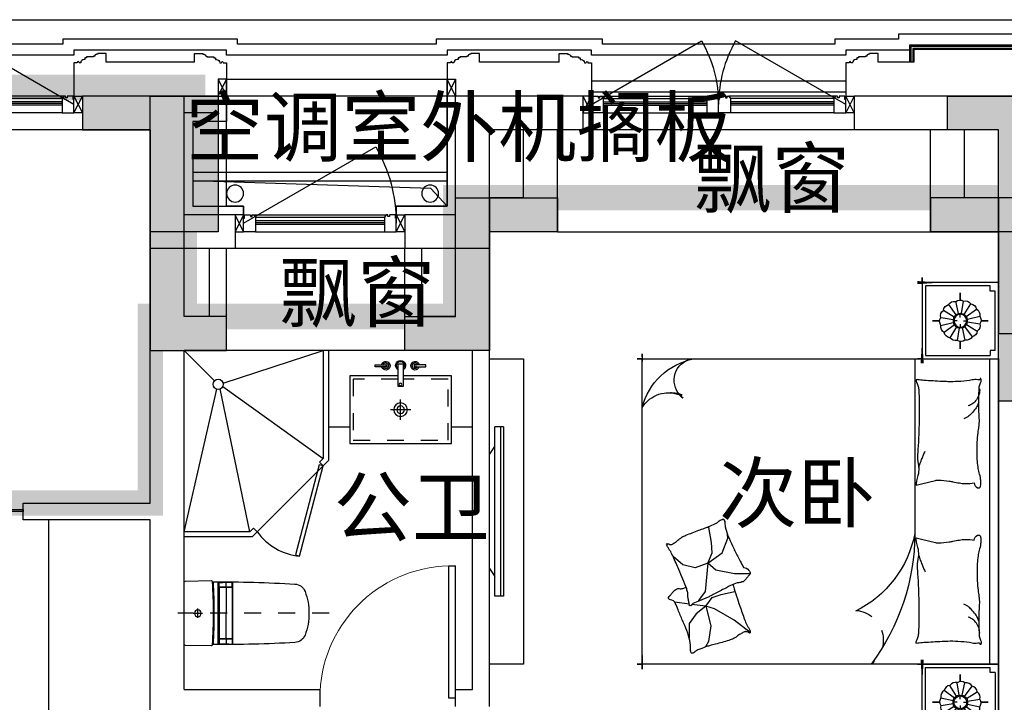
# Model space of a CAD drawing. Header units: millimetres. Extents: x 296296 to 297283, y 219875 to 220035.
# Tile 85 of 256: x 296712.11 to 296717.91, y 220019.74 to 220023.77. Entities that reach past the tile are written whole.
import ezdxf

# ---------------------------------------------------------------- set-up
doc = ezdxf.new("R2010")
doc.units = ezdxf.units.MM
for name, pattern in [('-DASH', [0.35, 0.25, -0.1]), ('185洋房-边套（报建版）-旧规$0$洋房户型$0$CONTINOUS', [0]), ('185洋房-边套（报建版）-旧规$0$洋房户型$0$DASH', [0.35, 0.25, -0.1]), ('185洋房-边套（报建版）-旧规$0$洋房户型$0$XU-140-SF-N1$0$DASH', [0.35, 0.25, -0.1])]:
    doc.linetypes.add(name, pattern=pattern)
doc.layers.add('面积-计容-住宅-0.5', color=1, linetype='Continuous', lineweight=0)
doc.layers.add('面积-计容-住宅-1', color=1, linetype='Continuous', lineweight=0)
doc.styles.get("Standard").update_dxf_attribs({"font": 'arial.ttf'})

# ---------------------------------------------------------------- blocks, each defined once
blk = doc.blocks.new('wy53eu64i765i57i78i')
for points in [[(1007174.9, 192758.4), (1007174.9, 191458.4), (1007624.9, 191458.4), (1007624.9, 191658.4), (1007374.9, 191658.4), (1007374.9, 192958.4), (1006774.9, 192958.4), (1006774.9, 192758.4)], [(1009174.9, 192158.4), (1009174.9, 191458.4), (1008674.9, 191458.4), (1008674.9, 191658.4), (1008974.9, 191658.4), (1008974.9, 192358.4), (1009574.9, 192358.4), (1009574.9, 192158.4)], [(1012174.9, 192158.4), (1012174.9, 191558.4), (1012574.9, 191558.4), (1012574.9, 191758.4), (1012374.9, 191758.4), (1012374.9, 192358.4), (1011774.9, 192358.4), (1011774.9, 192158.4)]]:
    blk.add_hatch(color=253).paths.add_polyline_path(points)
at = {"color": 253}
for points in [[(1007174.9, 192758.4), (1007174.9, 191458.4), (1007624.9, 191458.4), (1007624.9, 191658.4), (1007374.9, 191658.4), (1007374.9, 192958.4), (1006774.9, 192958.4), (1006774.9, 192758.4), (1007174.9, 192758.4)], [(1009174.9, 192158.4), (1009174.9, 191458.4), (1008674.9, 191458.4), (1008674.9, 191658.4), (1008974.9, 191658.4), (1008974.9, 192358.4), (1009574.9, 192358.4), (1009574.9, 192158.4), (1009174.9, 192158.4)], [(1012174.9, 192158.4), (1012174.9, 191558.4), (1012574.9, 191558.4), (1012574.9, 191758.4), (1012374.9, 191758.4), (1012374.9, 192358.4), (1011774.9, 192358.4), (1011774.9, 192158.4), (1012174.9, 192158.4)]]:
    blk.add_lwpolyline(points, close=True, dxfattribs=at)
blk = doc.blocks.new('sayea5yuteaytuytrauyt')
h = blk.add_hatch()
h.set_pattern_fill('钢筋混凝土', color=253, scale=100)
h.set_pattern_definition([(45, (0, 0), (-176.776695, 176.776695), []), (50, (0, 0), (717.26018, -62.75213), [75, -825]), (355, (0, 0), (-138.75133, 752.19213), [60, -660]), (100.4514, (59.8, -5.2), (578.5094, 689.43954), [63.7402, -701.1421]), (46.1842, (0, 200), (1067.24105, -165.519), [112.5, -1237.5]), (96.6356, (88.9, 186.2), (934.6627, 974.1179), [95.6103, -1051.713]), (351.1842, (0, 200), (934.662, 974.1186), [90, -990]), (21, (100, 150), (596.90705, -402.6189), [75, -825]), (326, (100, 150), (243.31533, 725.15005), [60, -660]), (71.4514, (149.74, 116.45), (840.22263, 322.5305), [63.7402, -701.1421]), (37.5, (0, 0), (12.159855, 332.893854), [0, -652, 0, -670, 0, -662.5]), (7.5, (0, 0), (263.06954, 394.41171), [0, -382, 0, -637, 0, -252.5]), (327.5, (-223, 0), (533.822436, -22.55487), [0, -250, 0, -780, 0, -1035]), (317.5, (-323, 0), (583.18617, 100.10498), [0, -325, 0, -518, 0, -735])])
h.paths.add_polyline_path([(1007424.9, 89058.4), (1007424.9, 87258.4), (1007174.9, 87258.4), (1007174.9, 89058.4)])
h.paths.add_polyline_path([(1021574.9, 89058.4), (1021574.9, 87258.4), (1021324.9, 87258.4), (1021324.9, 89058.4)])
h.paths.add_polyline_path([(989374.9, 89058.4), (989374.9, 87258.4), (989124.9, 87258.4), (989124.9, 89058.4)])
h.paths.add_polyline_path([(1039624.9, 89058.4), (1039624.9, 87258.4), (1039374.9, 87258.4), (1039374.9, 89058.4)])
h.paths.add_polyline_path([(1014474.9, 87858.4), (1014474.9, 84858.4), (1014274.9, 84858.4), (1014274.9, 87858.4)])
h.paths.add_polyline_path([(1044574.9, 92958.4), (1044574.9, 91158.4), (1044374.9, 91158.4), (1044374.9, 92758.4), (1044074.9, 92758.4), (1044074.9, 92958.4)])
h.paths.add_polyline_path([(984374.9, 92758.4), (984374.9, 91158.4), (984174.9, 91158.4), (984174.9, 92958.4), (984674.9, 92958.4), (984674.9, 92758.4)])
h.paths.add_polyline_path([(1027974.9, 92758.4), (1027974.9, 91258.4), (1027774.9, 91258.4), (1027774.9, 92958.4), (1028324.9, 92958.4), (1028324.9, 92758.4)])
h.paths.add_polyline_path([(1000974.9, 92958.4), (1000974.9, 91258.4), (1000774.9, 91258.4), (1000774.9, 92758.4), (1000424.9, 92758.4), (1000424.9, 92958.4)])
h.paths.add_polyline_path([(1033174.9, 92958.4), (1033174.9, 91258.4), (1032974.9, 91258.4), (1032974.9, 92758.4), (1032624.9, 92758.4), (1032624.9, 92958.4)])
h.paths.add_polyline_path([(995774.9, 92758.4), (995774.9, 91258.4), (995574.9, 91258.4), (995574.9, 92958.4), (996124.9, 92958.4), (996124.9, 92758.4)])
h.paths.add_polyline_path([(1014874.9, 80258.4), (1014874.9, 80058.4), (1014274.9, 80058.4), (1014274.9, 81858.4), (1014474.9, 81858.4), (1014474.9, 80258.4)])
h.paths.add_polyline_path([(1046674.9, 92358.4), (1046674.9, 90658.4), (1046474.9, 90658.4), (1046474.9, 92158.4), (1046024.9, 92158.4), (1046024.9, 92358.4)])
h.paths.add_polyline_path([(982274.9, 92158.4), (982274.9, 90658.4), (982074.9, 90658.4), (982074.9, 92358.4), (982724.9, 92358.4), (982724.9, 92158.4)])
h.paths.add_polyline_path([(1042874.9, 80058.4), (1042874.9, 79458.4), (1042074.9, 79458.4), (1042074.9, 79658.4), (1042674.9, 79658.4), (1042674.9, 80258.4), (1043624.9, 80258.4), (1043624.9, 80058.4)])
h.paths.add_polyline_path([(1010674.9, 80058.4), (1010674.9, 79458.4), (1009874.9, 79458.4), (1009874.9, 79658.4), (1010474.9, 79658.4), (1010474.9, 80258.4), (1011424.9, 80258.4), (1011424.9, 80058.4)])
h.paths.add_polyline_path([(1018874.9, 79658.4), (1018874.9, 79458.4), (1018074.9, 79458.4), (1018074.9, 80058.4), (1017324.9, 80058.4), (1017324.9, 80258.4), (1018274.9, 80258.4), (1018274.9, 79658.4)])
h.paths.add_polyline_path([(986674.9, 79658.4), (986674.9, 79458.4), (985874.9, 79458.4), (985874.9, 80058.4), (985124.9, 80058.4), (985124.9, 80258.4), (986074.9, 80258.4), (986074.9, 79658.4)])
h.paths.add_polyline_path([(1016574.9, 92758.4), (1016574.9, 91158.4), (1016374.9, 91158.4), (1016374.9, 92158.4), (1016074.9, 92158.4), (1016074.9, 92358.4), (1016374.9, 92358.4), (1016374.9, 92958.4), (1016874.9, 92958.4), (1016874.9, 92758.4)])
h.paths.add_polyline_path([(1012374.9, 92158.4), (1012374.9, 91158.4), (1012174.9, 91158.4), (1012174.9, 92758.4), (1011874.9, 92758.4), (1011874.9, 92958.4), (1012374.9, 92958.4), (1012374.9, 92358.4), (1012674.9, 92358.4), (1012674.9, 92158.4)])
h.paths.add_polyline_path([(1031699.9, 87258.4), (1031699.9, 86658.4), (1029249.9, 86658.4), (1029249.9, 87258.4), (1029449.9, 87258.4), (1029449.9, 86858.4), (1031499.9, 86858.4), (1031499.9, 87258.4)])
h.paths.add_polyline_path([(999499.9, 87258.4), (999499.9, 86658.4), (997049.9, 86658.4), (997049.9, 87258.4), (997249.9, 87258.4), (997249.9, 86858.4), (999299.9, 86858.4), (999299.9, 87258.4)])
h.paths.add_polyline_path([(1029449.9, 89158.4), (1029449.9, 88743.4), (1029249.9, 88743.4), (1029249.9, 89358.4), (1031699.9, 89358.4), (1031699.9, 88743.4), (1031499.9, 88743.4), (1031499.9, 89158.4)])
h.paths.add_polyline_path([(999499.9, 89358.4), (999499.9, 88743.4), (999299.9, 88743.4), (999299.9, 89158.4), (997249.9, 89158.4), (997249.9, 88743.4), (997049.9, 88743.4), (997049.9, 89358.4)])
h.paths.add_polyline_path([(1026174.8, 92958.4), (1026174.8, 90058.4), (1025974.8, 90058.4), (1025974.8, 92758.4), (1025574.9, 92758.4), (1025574.9, 92958.4)])
h.paths.add_polyline_path([(1002774.9, 92758.4), (1002774.9, 90058.4), (1002574.9, 90058.4), (1002574.9, 92958.4), (1003174.9, 92958.4), (1003174.9, 92758.4)])
h.paths.add_polyline_path([(993974.9, 92958.4), (993974.9, 90058.4), (993774.9, 90058.4), (993774.9, 92758.4), (993374.9, 92758.4), (993374.9, 92958.4)])
h.paths.add_polyline_path([(1034974.9, 92758.4), (1034974.9, 90058.4), (1034774.9, 90058.4), (1034774.9, 92958.4), (1035374.9, 92958.4), (1035374.9, 92758.4)])
h.paths.add_polyline_path([(1046674.9, 83408.4), (1046674.9, 80058.4), (1046074.9, 80058.4), (1046074.9, 80258.4), (1046474.9, 80258.4), (1046474.9, 83408.4)])
h.paths.add_polyline_path([(982674.9, 80258.4), (982674.9, 80058.4), (982074.9, 80058.4), (982074.9, 83408.4), (982274.9, 83408.4), (982274.9, 80258.4)])
h.paths.add_polyline_path([(1001674.9, 89358.4), (1001674.9, 86658.4), (1001474.9, 86658.4), (1001474.9, 89158.4), (1000774.9, 89158.4), (1000774.9, 89358.4)])
h.paths.add_polyline_path([(1027274.9, 89158.4), (1027274.9, 86658.4), (1027074.9, 86658.4), (1027074.9, 89358.4), (1027974.9, 89358.4), (1027974.9, 89158.4)])
h.paths.add_polyline_path([(995074.9, 89158.4), (995074.9, 86658.4), (994874.9, 86658.4), (994874.9, 89358.4), (995774.9, 89358.4), (995774.9, 89158.4)])
h.paths.add_polyline_path([(1033874.9, 89358.4), (1033874.9, 86658.4), (1033674.9, 86658.4), (1033674.9, 89158.4), (1032974.9, 89158.4), (1032974.9, 89358.4)])
h.paths.add_polyline_path([(989374.9, 92958.4), (989374.9, 92158.4), (988974.9, 92158.4), (988974.9, 92958.4)])
h.paths.add_polyline_path([(1007574.9, 92958.4), (1007574.9, 92158.4), (1007174.9, 92158.4), (1007174.9, 92958.4)])
h.paths.add_polyline_path([(995074.9, 79658.4), (995074.9, 79258.4), (994374.9, 79258.4), (994374.9, 79658.4)])
h.paths.add_polyline_path([(1002174.9, 79658.4), (1002174.9, 79258.4), (1001474.9, 79258.4), (1001474.9, 79658.4)])
h.paths.add_polyline_path([(1027274.9, 79658.4), (1027274.9, 79258.4), (1026574.9, 79258.4), (1026574.9, 79658.4)])
h.paths.add_polyline_path([(1034374.9, 79658.4), (1034374.9, 79258.4), (1033674.9, 79258.4), (1033674.9, 79658.4)])
h.paths.add_polyline_path([(1039774.9, 92958.4), (1039774.9, 92158.4), (1039374.9, 92158.4), (1039374.9, 92958.4)])
h.paths.add_polyline_path([(1021574.9, 92958.4), (1021574.9, 92158.4), (1021174.9, 92158.4), (1021174.9, 92958.4)])
at = {"color": 253}
for points in [[(1039774.9, 92958.4), (1039774.9, 92158.4), (1039374.9, 92158.4), (1039374.9, 92958.4), (1039774.9, 92958.4)], [(1044574.9, 92958.4), (1044574.9, 91158.4), (1044374.9, 91158.4), (1044374.9, 92758.4), (1044074.9, 92758.4), (1044074.9, 92958.4), (1044574.9, 92958.4)]]:
    blk.add_lwpolyline(points, close=True, dxfattribs=at)
blk = doc.blocks.new('4uyh5uj6kj67j75rykjtuk7tsik76ykj')
at = {"color": 253}
for s, p in [('空调室外机搁板', (864583.9, 434606.4)), ('飘窗', (867578.2, 434306)), ('飘窗', (865134.7, 433632.5)), ('次卧', (867727.4, 432449)), ('公卫', (865456, 432366.1))]:
    blk.add_text(s, height=337.59, dxfattribs=at).set_placement(p)
blk = doc.blocks.new('*U1035')
at = {"color": 253}
blk.add_lwpolyline([(0, 10), (0, -40), (50, -40), (50, -37), (57, -37), (57, -34), (60, -34, 0.414214), (67, -27), (67, -24), (74, -24), (74, -21), (115, -21), (115, -16), (125, -16), (125, -6), (130, -6, 0.403991), (150, 15), (160, 15), (160, 12.5, 1), (170, 12.5), (170, 15), (190, 15), (190, 210)], format="xyb", dxfattribs=at)
blk = doc.blocks.new('185洋房外包（2F南入）-边(报建版）$0$seyesryhertyheryetrye')
at = {"color": 253}
blk.add_lwpolyline([(22072.7, 23949.6), (22022.7, 23949.6), (22022.7, 23849.6), (22072.7, 23849.6)], close=True, dxfattribs=at)
for points in [[(22022.7, 23849.6), (22072.7, 23949.6)], [(22022.7, 23949.6), (22072.7, 23849.6)]]:
    blk.add_lwpolyline(points, dxfattribs=at)
blk = doc.blocks.new('*U1042')
at = {"color": 253}
for points in [[(7970, 815), (7970, 900), (7900, 900), (7900, 820), (7905, 820), (7905, 800), (7940, 800), (7940, 810), (7950, 810), (7950, 800), (7960, 800)], [(8730, 815), (8730, 900), (8800, 900), (8800, 820), (8795, 820), (8795, 800), (8760, 800), (8760, 810), (8750, 810), (8750, 800), (8740, 800)]]:
    blk.add_lwpolyline(points, close=True, dxfattribs=at)
for points in [[(7970, 900), (8730, 900)], [(7970, 855), (8730, 855)], [(7970, 845), (8730, 845)], [(7970, 835), (8730, 835)], [(7970, 815), (8730, 815)], [(7960, 800), (8740, 800)]]:
    blk.add_lwpolyline(points, dxfattribs=at)
blk = doc.blocks.new('*U1046')
at = {"color": 253}
for points in [[(7970, 815), (7970, 900), (7900, 900), (7900, 820), (7905, 820), (7905, 800), (7940, 800), (7940, 810), (7950, 810), (7950, 800), (7960, 800)], [(8580, 815), (8580, 900), (8650, 900), (8650, 820), (8645, 820), (8645, 800), (8610, 800), (8610, 810), (8600, 810), (8600, 800), (8590, 800)]]:
    blk.add_lwpolyline(points, close=True, dxfattribs=at)
for points in [[(7970, 900), (8580, 900)], [(7970, 855), (8580, 855)], [(7970, 845), (8580, 845)], [(7970, 835), (8580, 835)], [(7970, 815), (8580, 815)], [(7960, 800), (8590, 800)]]:
    blk.add_lwpolyline(points, dxfattribs=at)
blk = doc.blocks.new('*U1049')
at = {"color": 253}
for points in [[(27782.7, 23474.6), (27782.7, 24239.6), (28862.7, 24239.6), (28862.7, 24209.6)], [(27847.7, 23474.6), (27847.7, 24174.6), (28797.7, 24174.6), (28797.7, 24074.6)], [(27852.7, 23474.6), (27852.7, 24169.6), (28792.7, 24169.6), (28792.7, 24074.6)], [(27855.2, 23474.6), (27855.2, 24167.1), (28790.2, 24167.1), (28790.2, 24074.6)], [(27867.7, 23474.6), (27867.7, 24154.6), (28777.7, 24154.6), (28777.7, 24074.6)], [(27872.7, 23474.6), (27872.7, 24149.6), (28772.7, 24149.6), (28772.7, 24074.6)]]:
    blk.add_lwpolyline(points, dxfattribs=at)
blk = doc.blocks.new('185洋房外包（2F南入）-边(报建版）')
at = {"color": 253, "linetype": 'Continuous'}
for p, q in [((18622.7, 23849.6), (19672.7, 23849.6)), ((19672.7, 23849.6), (19672.7, 23649.6)), ((21272.7, 23849.6), (22022.7, 23849.6)), ((21272.7, 23849.6), (21272.7, 23649.6)), ((22022.7, 23149.6), (22022.7, 23849.6)), ((23422.7, 23849.6), (23722.7, 23849.6)), ((23422.7, 23849.6), (23422.7, 23749.6)), ((23722.7, 23849.6), (24222.7, 23849.6)), ((24222.7, 23849.6), (24222.7, 23649.6)), ((23422.7, 23749.6), (23622.7, 23749.6)), ((23622.7, 23149.6), (23622.7, 23749.6)), ((18822.7, 23649.6), (19672.7, 23649.6)), ((18822.7, 23049.6), (18822.7, 23649.6)), ((21272.7, 23649.6), (21822.7, 23649.6)), ((21822.7, 22949.6), (21822.7, 23649.6)), ((23822.7, 22949.6), (23822.7, 23649.6)), ((23822.7, 23649.6), (24222.7, 23649.6)), ((22022.7, 23149.6), (22322.7, 23149.6)), ((22322.7, 23149.6), (22322.7, 22949.6)), ((23322.7, 23149.6), (23622.7, 23149.6)), ((23322.7, 23149.6), (23322.7, 22949.6)), ((18172.7, 23049.6), (18822.7, 23049.6)), ((21822.7, 22949.6), (22322.7, 22949.6)), ((23322.7, 22949.6), (23822.7, 22949.6))]:
    blk.add_line(p, q, dxfattribs=at)
at = {"color": 253}
for points in [[(32722.7, 24299.6), (18247.7, 24299.6), (18247.7, 23699.6), (16072.7, 23699.6), (16072.7, 21764.6), (15772.7, 21764.6), (15772.7, 13634.6), (16072.7, 13634.6), (16072.7, 10499.6), (19947.7, 10499.6), (19947.7, 9599.6), (28222.7, 9599.6), (28222.7, 8999.6), (32722.7, 8999.6)], [(19412.7, 24184.6), (19787.7, 24184.6), (19787.7, 24154.6), (21157.7, 24154.6), (21157.7, 24184.6), (22137.7, 24184.6), (22137.7, 24154.6), (23307.7, 24154.6), (23307.7, 24184.6), (24337.7, 24184.6), (24337.7, 24154.6), (26907.7, 24154.6), (26907.7, 24184.6), (27282.7, 24184.6)], [(18312.7, 23449.6), (18422.7, 23449.6), (18422.7, 24124.6), (19322.7, 24124.6), (19322.7, 24049.6), (19532.7, 24049.6)], [(19347.7, 24119.6), (19722.7, 24119.6), (19722.7, 24089.6), (21222.7, 24089.6), (21222.7, 24119.6), (22072.7, 24119.6), (22072.7, 24089.6), (23372.7, 24089.6), (23372.7, 24119.6), (24272.7, 24119.6), (24272.7, 24089.6), (26972.7, 24089.6), (26972.7, 24119.6), (27347.7, 24119.6)], [(21412.7, 24049.6), (21882.7, 24049.6)], [(23562.7, 24049.6), (24082.7, 24049.6)], [(21222.7, 23939.6), (19722.7, 23939.6)], [(21222.7, 23874.6), (19722.7, 23874.6)], [(22372.7, 23149.6), (22372.7, 23199.6), (22072.7, 23199.6), (22072.7, 23849.6)], [(23272.7, 23149.6), (23272.7, 23199.6), (23372.7, 23199.6), (23372.7, 23849.6)], [(19672.7, 23649.6), (21272.7, 23649.6)], [(24222.7, 23649.6), (27022.7, 23649.6)], [(22322.7, 22949.6), (23322.7, 22949.6)]]:
    blk.add_lwpolyline(points, dxfattribs=at)
for points in [[(24272.7, 23799.6), (25052.1, 24249.6, -0.131652), (25172.7, 23799.6)], [(19722.7, 23799.6), (20372.2, 24174.6, -0.131652), (20472.7, 23799.6)], [(21222.7, 23799.6), (20573.2, 24174.6, 0.131652), (20472.7, 23799.6)], [(23272.7, 23099.6), (22493.3, 23549.6, 0.131652), (22372.7, 23099.6)], [(23272.7, 23099.6), (22493.3, 23549.6, 0.131652), (22372.7, 23099.6)]]:
    blk.add_lwpolyline(points, format="xyb", dxfattribs=at)
blk.add_lwpolyline([(23372.7, 23949.6), (22072.7, 23949.6), (22072.7, 23849.6), (23372.7, 23849.6)], close=True, dxfattribs=at)
for name, p in [('*U1049', (-9450, -25)), ('185洋房外包（2F南入）-边(报建版）$0$seyesryhertyheryetrye', (0, 0)), ('185洋房外包（2F南入）-边(报建版）$0$seyesryhertyheryetrye', (-2350, -100))]:
    blk.add_blockref(name, p, dxfattribs=at)
at = {"color": 253, "xscale": -1, "rotation": 180}
for name, p in [('*U1035', (19532.7, 24059.6)), ('*U1035', (21882.7, 24059.6)), ('*U1035', (24082.7, 24059.6)), ('*U1046', (11822.7, 24649.6)), ('*U1042', (16372.7, 24649.6)), ('185洋房外包（2F南入）-边(报建版）$0$seyesryhertyheryetrye', (1250, 46999.2))]:
    blk.add_blockref(name, p, dxfattribs=at)
at = {"color": 253, "rotation": 180}
for name, p in [('*U1035', (21412.7, 24059.6)), ('*U1035', (23562.7, 24059.6)), ('*U1046', (29122.7, 24649.6)), ('185洋房外包（2F南入）-边(报建版）$0$seyesryhertyheryetrye', (46295.4, 47699.2)), ('185洋房外包（2F南入）-边(报建版）$0$seyesryhertyheryetrye', (44395.4, 46999.2)), ('*U1042', (31172.7, 23949.6))]:
    blk.add_blockref(name, p, dxfattribs=at)
at = {"color": 253, "xscale": -1}
for p in [(45445.4, 0), (43295.4, -100)]:
    blk.add_blockref('185洋房外包（2F南入）-边(报建版）$0$seyesryhertyheryetrye', p, dxfattribs=at)
blk = doc.blocks.new('185洋房-边套（报建版）-旧规$0$洋房户型$0$11A$C643C1FD2')
at = {"color": 253}
for points in [[(28, 342.7, -0.263368), (0.1, 361.5, -0.494818), (9.2, 380.2, -0.049225), (26.9, 382, -0.036831), (50.5, 380.2, -0.031893), (88.5, 372.1, 0.035782), (122.4, 365.1, 0.032941), (212.1, 359.2, 0.026564), (323.3, 365.1, 0.017905), (360.8, 370.4, -0.033397), (381, 372.7, -0.03204), (418.1, 372, 0.018442), (482.4, 368.9, 0.010837), (547.2, 369.7, 0.014624), (595.1, 372.7, 0.111249), (617.7, 380, -0.153708), (634.6, 384, -0.076444), (642, 382.2, -0.215512), (643.9, 380.2, -0.585858), (641.3, 377.2, 0.363489), (636.4, 374.6, 0.191716), (636.4, 363, -0.129675), (638.3, 346.4, -0.01735), (635.3, 329.6, 0.019326), (632.7, 314.5, 0.018818), (626.1, 246.1, 0.021828), (625.2, 186.9, 0.006204), (626.5, 153.1, 0.001963), (632.7, 46.2, 0.028341), (636.9, 10, -0.117014), (636.4, 1.1, -0.36606), (635, 0.2, -0.03973), (621.4, 3, -0.048309), (607.7, 8.5, 0.062981), (597, 12.4, 0.04058), (573.6, 15.8, 0.014345), (506.9, 18, 0.005484), (381.4, 17.3, 0.007153), (285.3, 14.3, 0.008762), (242.7, 11.6, -0.008153), (197, 8.6, -0.06251), (139.9, 13, 0.078669), (94.3, 15.1, 0.047825), (71.9, 10.4, -0.034494), (41.1, 3, -0.023571), (15.8, 0, -0.510228), (14.9, 1.1), (22.4, 31.2), (43, 113.7, 0.073041), (45, 133.3, 0.023305), (39.3, 194.4, 0.018299), (35.2, 217.3, -0.01097), (27.9, 255.3, -0.042281), (24.9, 289.6, -0.027201), (27.9, 343)], [(501.9, 368.9, 0.027842), (478.1, 358.3, 0.048685), (465.5, 350.2, 0.023666), (437.6, 325.8, 0.031223), (418.6, 305.1, 0.046801), (413.5, 297.5, 0.023191), (405.5, 280.7)], [(583.8, 374.6, 0.088153), (549.3, 371, 0.088153), (518.1, 355.8, 0.077547), (496.5, 334.2, 0.077547), (482.4, 307)], [(118.4, 15.8, 0.009729), (145.7, 24.8, 0.009729), (172.6, 34.9, 0.007971), (194.3, 44, 0.007971), (215.8, 53.7)]]:
    blk.add_lwpolyline(points, format="xyb", dxfattribs=at)
blk = doc.blocks.new('185洋房-边套（报建版）-旧规$0$洋房户型$0$11A$C5A527934')
at = {"color": 253}
for p, q in [((122.8, 492.3), (194, 398.8)), ((469.1, 493.2), (467.3, 399.6)), ((194, 398.8), (261.6, 281.4)), ((347, 320.5), (364.8, 400.5)), ((467.3, 399.6), (490.5, 289.8)), ((592.7, 326.9), (677.8, 361)), ((677.8, 361), (699.5, 357.9)), ((329.2, 269), (347, 320.5)), ((530.8, 243.4), (592.7, 326.9)), ((69.5, 247.7), (37.1, 229.6)), ((162, 260.1), (69.5, 247.7)), ((277.7, 231.7), (162, 260.1)), ((261.6, 281.4), (277.7, 231.7)), ((277.7, 231.7), (329.2, 269)), ((530.8, 243.4), (363.6, 226.4)), ((490.5, 289.8), (530.8, 243.4)), ((530.8, 243.4), (502.9, 169.1)), ((530.8, 243.4), (591.1, 268.1)), ((591.1, 268.1), (653.1, 265)), ((653.1, 265), (741.3, 249.6)), ((741.3, 249.6), (744.3, 243.8)), ((233.2, 174.8), (174.5, 132.1)), ((277.7, 231.7), (233.2, 174.8)), ((277.7, 231.7), (288.3, 147)), ((318.7, 193.9), (307.8, 186.1)), ((363.6, 226.4), (318.7, 193.9)), ((174.5, 132.1), (90.9, 132.1)), ((289.9, 133.7), (300.6, 48.6)), ((502.9, 169.1), (521.5, 94.8)), ((521.5, 94.8), (569.7, 38.5))]:
    blk.add_line(p, q, dxfattribs=at)
blk.add_lwpolyline([(405, 391.5, -0.025626), (394.6, 394, -0.0108), (278.2, 431.5, -0.00456), (199.4, 459.6, -0.01125), (167.9, 471.9, -0.069394), (150.9, 482, 0.079756), (136, 490.4, 0.106399), (122.8, 492.3, 0.328642), (119.2, 489.3, 0.299547), (121.3, 483.4, -0.189917), (126.3, 475.5, -0.033518), (127.3, 466.2, -0.075627), (126.9, 462.1, -0.053489), (124.2, 455.1, -0.017838), (113.3, 435.3, -0.038394), (97.8, 413.4, 0.059529), (88.5, 398.9, 0.035943), (79, 375.3, 0.011245), (55.9, 297.6, 0.006203), (46.6, 262, -0.010783), (41.1, 241.6, -0.019485), (37.1, 229.6, -0.005062), (19.4, 184.4, -0.101392), (4.4, 161.7, 0.223768), (0, 149.6, 0.25558), (2.8, 145.5, 0.081563), (16.9, 140.9, 0.071805), (32.3, 140.8, -0.069985), (48.1, 140.7, -0.03546), (101.7, 129, -0.029432), (163.8, 106.8, -0.001554), (193.8, 93.8, 0.00152), (224.5, 80.6, 0.004735), (256.2, 67.5, -0.00382), (295.6, 51.2, -0.296001), (315.3, 22.1, 0.649774), (334.6, 14, 0.02319), (338.7, 18.2, -0.0288), (342, 21.5, -0.005727), (347.9, 26.7, 0.004358), (355.7, 33.5, 0.027528), (371, 48.7, 0.046214), (378.7, 59, 0.194121), (381.2, 74, -0.133719), (382.3, 95.6, -0.005779), (389, 115.4, -0.008882)], format="xyb", dxfattribs=at)
blk.add_lwpolyline([(770.3, 299.1, 0.101392), (787, 320.6, -0.223768), (792.3, 332.3, -0.25558), (789.8, 336.7, -0.081563), (776.1, 342.3, -0.071805), (760.8, 343.6, 0.069985), (745, 344.9, 0.03546), (692.5, 360.6, 0.029432), (632.3, 387.6, 0.001554), (603.3, 402.8, -0.00152), (573.8, 418.3, -0.004735), (543.1, 433.8, 0.00382), (505.1, 453.1, 0.296001), (487.7, 483.6, 0.265444), (469.1, 493.2, -0.02319), (464.7, 489.3, 0.0288), (461.2, 486.3, 0.005727), (454.9, 481.5, -0.004358), (446.6, 475.3, -0.027528), (430.1, 461.4, -0.046214), (421.7, 451.7, -0.194121), (418, 436.9, 0.133719), (415.3, 415.4, 0.011505), (398.6, 377.3, 0.008882), (374.9, 328.9, 0.012426), (341.4, 267.4, -0.033612), (330, 244.1), (309.3, 193.4), (293.3, 154.3, 0.224341), (280.3, 142.3, -0.722772), (280.1, 134.4, -0.103513), (283.5, 133.9, 0.053465), (290, 133.7, 0.030109), (310.7, 129.5, -0.031436), (330.6, 125.5, -0.05324), (344.2, 125.2, 0.05518), (357.4, 124.8, 0.056271), (380.1, 118.8, 0.0108), (493.3, 72.6, 0.00456), (569.7, 38.5, 0.01125), (600.2, 23.8, 0.069394), (616.3, 12.5, -0.079756), (630.6, 2.9, -0.106399), (643.6, 0, -0.328642), (647.5, 2.8, -0.299547), (645.8, 8.8, 0.189917), (641.5, 17.1, 0.033518), (641.1, 26.4, 0.075627), (641.8, 30.4, 0.053489), (645, 37.3, 0.017838), (657.4, 56.2, 0.038394), (674.5, 76.8, -0.059529), (685, 90.5, -0.035943), (696.3, 113.3, -0.011245), (725.3, 189, -0.006203), (737.2, 223.8, 0.010783), (744.3, 243.8, 0.019485), (749.2, 255.4, 0.005062)], format="xyb", close=True, dxfattribs=at)
blk = doc.blocks.new('185洋房-边套（报建版）-旧规$0$洋房户型$0$11cdx床头灯2.0')
at = {"color": 253}
for p, q in [((0, 122), (0, 164.8)), ((-34.7, 25.2), (-94.8, 69)), ((-22.4, 36.6), (-61.2, 100)), ((-6.7, 42.3), (-18.3, 115.8)), ((10, 41.7), (27.5, 114)), ((25.2, 34.7), (69, 94.8)), ((36.6, 22.4), (100, 61.2)), ((-122, 0), (-164.8, 0)), ((-41.7, 10), (-114, 27.5)), ((-19.5, 0), (-38.2, 0)), ((0, 19.5), (0, 38.2)), ((19.5, 0), (38.2, 0)), ((42.3, 6.7), (115.8, 18.3)), ((122, 0), (164.8, 0)), ((-42.3, -6.7), (-115.8, -18.3)), ((-36.6, -22.4), (-100, -61.2)), ((-25.2, -34.7), (-69, -94.8)), ((-27.3, -114.1), (-10, -41.7)), ((0, -19.5), (0, -38.2)), ((18.7, -113.9), (7, -42.3)), ((62.6, -99.2), (22.9, -36.2)), ((34.7, -25.2), (96, -67.3)), ((41.7, -10), (114.4, -25.8)), ((0, -122), (0, -164.8))]:
    blk.add_line(p, q, dxfattribs=at)
for points in [[(0, 164.8), (0, 122)], [(-164.8, 0), (-122, 0)], [(164.8, 0), (122.1, -1.7)], [(0, -164.8), (0, -122)]]:
    blk.add_lwpolyline(points, dxfattribs=at)
for radius in [42.9, 38.2]:
    blk.add_circle((0, 0), radius, dxfattribs=at)
for centre, start, end in [((-28.3, 77.1), 75.48094, 145.0445), ((3.3, 82), 52.98094, 122.5445), ((-74.5, 34.5), 120.48094, 190.0445), ((-55.7, 60.3), 97.98094, 167.5445), ((34.5, 74.5), 30.48094, 100.0445), ((60.3, 55.7), 7.98094, 77.5445), ((77.1, 28.3), 345.48094, 55.0445), ((-82, 3.3), 142.98094, 212.5445), ((82, -3.3), 322.98094, 32.5445), ((-77.1, -28.3), 165.48094, 235.0445), ((74.5, -34.5), 300.48094, 10.0445), ((-60.3, -55.7), 187.98094, 257.5445), ((-34.5, -74.5), 210.48094, 280.0445), ((-3.3, -82), 232.98094, 302.5445), ((28.3, -77.1), 255.48094, 325.0445), ((55.7, -60.3), 277.98094, 347.5445)]:
    blk.add_arc(centre, 40.1, start, end, dxfattribs=at)
blk = doc.blocks.new('*U1093')
at = {"color": 253}
for p, q in [((-900, 0), (-1350, 0)), ((-1350, 0), (-1350, -450)), ((-1350, 0), (1350, 0)), ((900, 0), (-900, 0)), ((-900, 0), (-900, -2100)), ((-900, -450), (-900, 0)), ((900, -2100), (900, 0)), ((900, -450), (900, 0)), ((900, 0), (1350, 0)), ((1350, 0), (1350, -450)), ((-1330, -50), (-1330, -430)), ((-920, -430), (-920, -50)), ((900, -52.4), (-900, -52.4)), ((920, -430), (920, -50)), ((1330, -50), (1330, -430)), ((-1350, -450), (-900, -450)), ((-1330, -430), (-920, -430)), ((1350, -450), (900, -450)), ((1330, -430), (920, -430)), ((-900, -2100), (900, -2100))]:
    blk.add_line(p, q, dxfattribs=at)
at = {"color": 253, "linetype": '185洋房-边套（报建版）-旧规$0$洋房户型$0$CONTINOUS', "ltscale": 2.5}
blk.add_line((900, -494.1), (-129.6, -493.7), dxfattribs=at)
at = {"color": 253}
for points in [[(-1300, -20), (-1300, -50), (-1330, -50)], [(-950, -20), (-1300, -20)], [(-950, -20), (-950, -50), (-920, -50)], [(950, -20), (950, -50), (920, -50)], [(950, -20), (1300, -20)], [(1300, -20), (1300, -50), (1330, -50)]]:
    blk.add_lwpolyline(points, dxfattribs=at)
for points in [[(-1350, -332.6, 0, 18, 0), (-1350, -478.5, 10, 10, 0)], [(-900, -349.7, 0, 10, 0), (-900, -477.7, 10, 10, 0)], [(900, -349.7, 0, 10, 0), (900, -477.7, 10, 10, 0)], [(1350, -332.6, 0, 18, 0), (1350, -478.5, 10, 10, 0)], [(-1380.6, -450, 10, 0, 0), (-1202.9, -450, 10, 10, 0)], [(-873.3, -450, 18, 0, 0), (-1032.5, -450, 10, 10, 0)], [(873.3, -450, 18, 0, 0), (1032.5, -450, 10, 10, 0)], [(1380.6, -450, 10, 0, 0), (1202.9, -450, 10, 10, 0)], [(668.5, -1859, 10, 0, 0.374242), (834.4, -1895.4, 10, 10, -2.21586)], [(686.1, -1863.7, 10, 0, -0.177019), (693.3, -1995.7, 10, 10, 2.21586)], [(900, -1958.5, 0, 10, 0), (900, -2130, 10, 10, 0)], [(-900, -2005.4, 0, 10, 0), (-900, -2130, 10, 10, 0)], [(-658.3, -2100, 0, 10, 0), (-930, -2100, 10, 10, 0)], [(775.4, -2100, 0, 10, 0), (930, -2100, 10, 10, 0)]]:
    blk.add_lwpolyline(points, format="xyseb", dxfattribs=at)
at = {"color": 253, "linetype": '185洋房-边套（报建版）-旧规$0$洋房户型$0$CONTINOUS', "ltscale": 2.5}
for centre, radius, start, end in [((-128.9, -1775.7), 1282, 90.03486, 126.97703), ((-10.6, -1124.5), 642, 100.68461, 154.07892), ((515.9, -1720.7), 391.6, 284.35656, 348.69827), ((773.9, -1781.8), 129.7, 228.54501, 346.43867), ((519.2, -1944.9), 181.3, 301.18333, 22.20619)]:
    blk.add_arc(centre, radius, start, end, dxfattribs=at)
at = {"color": 253, "linetype": '185洋房-边套（报建版）-旧规$0$洋房户型$0$XU-140-SF-N1$0$DASH', "ltscale": 2.5}
blk.add_arc((-757.9, -855.2), 175.9, 5.18841, 143.87868, dxfattribs=at)
at = {"color": 253, "xscale": -1}
for name, p in [('185洋房-边套（报建版）-旧规$0$洋房户型$0$11cdx床头灯2.0', (-1125, -225)), ('185洋房-边套（报建版）-旧规$0$洋房户型$0$11A$C643C1FD2', (-140.3, -485.7))]:
    blk.add_blockref(name, p, dxfattribs=at)
at = {"color": 253}
for name, p in [('185洋房-边套（报建版）-旧规$0$洋房户型$0$11A$C643C1FD2', (140.3, -485.7)), ('185洋房-边套（报建版）-旧规$0$洋房户型$0$11cdx床头灯2.0', (1125, -225)), ('185洋房-边套（报建版）-旧规$0$洋房户型$0$11A$C5A527934', (-835.6, -1956.2))]:
    blk.add_blockref(name, p, dxfattribs=at)
blk = doc.blocks.new('*U1122')
at = {"color": 253}
for p, q in [((850, 0), (0, 0)), ((0, -1100), (0, 0)), ((0, 0), (178.8, -178.8)), ((229, -192.5), (820, 0)), ((820, 0), (820, -637.6)), ((850, 0), (850, -650)), ((0, -1070), (192.5, -229)), ((387.6, -1070), (212, -227.5)), ((227.5, -212), (820, -637.6)), ((820, -637.6), (798.2, -659.3)), ((850, -650), (400, -1100)), ((798.2, -659.3), (819.5, -680.5)), ((387.6, -1070), (0, -1070)), ((400, -1100), (0, -1100)), ((409.3, -1048.2), (387.6, -1070)), ((409.3, -1048.2), (430.5, -1069.5))]:
    blk.add_line(p, q, dxfattribs=at)
blk.add_lwpolyline([(680.4, -1212.7), (819.5, -680.5), (794.9, -674.1), (655.9, -1206.3)], close=True, dxfattribs=at)
blk.add_circle((200, -200), 30, dxfattribs=at)
blk.add_arc((711, -869.7), 344.4, 215.45977, 264.8972, dxfattribs=at)
blk = doc.blocks.new('*U1125')
at = {"color": 253}
for p, q in [((424.5, -409.9), (424.5, -289.9)), ((364.5, -349.9), (484.5, -349.9))]:
    blk.add_line(p, q, dxfattribs=at)
for points in [[(124.5, -450), (0, -450), (0, 0), (850, 0), (850, -450), (724.5, -450)], [(438, -149.9), (724.5, -149.9), (724.5, -549.9), (124.5, -549.9), (124.5, -149.9), (410.1, -149.9)]]:
    blk.add_lwpolyline(points, dxfattribs=at)
for points in [[(276.2, -84.4), (345.1, -84.4), (345.1, -96.7), (276.2, -96.7)], [(438, -213.3), (438, -78.4), (410.1, -78.4), (410.1, -213.3)], [(574.4, -84.4), (505.4, -84.4), (505.4, -96.7), (574.4, -96.7)]]:
    blk.add_lwpolyline(points, close=True, dxfattribs=at)
at = {"color": 253, "linetype": '185洋房-边套（报建版）-旧规$0$洋房户型$0$DASH', "ltscale": 0.2}
blk.add_lwpolyline([(438, -169.9), (704.5, -169.9), (704.5, -529.9), (144.5, -529.9), (144.5, -169.9), (410.1, -169.9)], dxfattribs=at)
at = {"color": 253}
for centre, radius in [((339, -90.5), 6.17), ((511.6, -90.5), 6.17), ((424.6, -201.3), 7.98), ((424.5, -349.9), 40), ((424.5, -349.9), 22.5)]:
    blk.add_circle(centre, radius, dxfattribs=at)
for centre, radius, start, end in [((339, -90.5), 25.4, 194.04861, 165.95139), ((339, -90.5), 16.6, 201.79862, 158.20138), ((424.3, -88.5), 29.3, 297.98036, 241.03654), ((424.3, -88.5), 23.8, 305.27895, 233.40712), ((511.6, -90.5), 25.4, 14.04861, 345.95139), ((511.6, -90.5), 16.6, 21.79862, 338.20138)]:
    blk.add_arc(centre, radius, start, end, dxfattribs=at)
blk = doc.blocks.new('185洋房-边套（报建版）-旧规$0$洋房户型$0$13c')
at = {"color": 253, "linetype": '185洋房-边套（报建版）-旧规$0$洋房户型$0$DASH'}
for p, q in [((89521.2, 114521), (89521.2, 115411.4)), ((89548.8, 115294.1), (89493.5, 115294.1)), ((89548.8, 115294.1), (89493.5, 115294.1))]:
    blk.add_line(p, q, dxfattribs=at)
at = {"color": 253}
for p, q in [((89521.2, 115321.8), (89521.2, 115266.5)), ((89706, 115173.6), (89335.9, 115173.6)), ((89364.8, 115169), (89342.8, 115169)), ((89367.8, 115094.3), (89367.8, 115166)), ((89369.9, 115094.3), (89369.9, 115166)), ((89372.9, 115169), (89669.5, 115169)), ((89672.5, 115094.3), (89672.5, 115166)), ((89674.6, 115094.3), (89674.6, 115166)), ((89677.6, 115169), (89699.6, 115169)), ((89366.1, 115126.9), (89339.8, 115126.9)), ((89364.8, 115091.3), (89340.9, 115091.3)), ((89372.1, 115126.9), (89521.4, 115126.9)), ((89372.9, 115091.3), (89669.5, 115091.3)), ((89670.3, 115126.9), (89521, 115126.9)), ((89676.3, 115126.9), (89702.6, 115126.9)), ((89677.6, 115091.3), (89701.5, 115091.3)), ((89701.5, 115088.8), (89340.9, 115088.8)), ((89521.2, 114639.6), (89521.2, 114639.6))]:
    blk.add_line(p, q, dxfattribs=at)
at = {"color": 253, "elevation": 0}
blk.add_lwpolyline([(89338.1, 115374.6, 0.40958), (89331.1, 115367.7), (89328.7, 115216.4, 0.340858), (89333.9, 115209.5, -0.338866), (89336.1, 115206.6, 0.016661), (89349, 114721.8, 0.297651), (89392.4, 114662.3, 0.100336), (89521.2, 114639.6, 0.100336), (89650, 114662.3, 0.297651), (89693.3, 114721.8, 0.016103), (89705.8, 115206.4, -0.353394), (89708.2, 115209.4, 0.356819), (89713.7, 115216.4), (89711.3, 115367.7, 0.409594), (89704.3, 115374.6)], format="xyb", close=True, dxfattribs=at)
at = {"color": 253}
blk.add_circle((89521.2, 115294.1), 20, dxfattribs=at)
for centre, radius, start, end in [((89518.9, 118509.5), 3305.4, 266.82985, 270.04022), ((89523.6, 118512.5), 3308.4, 269.95843, 273.15705), ((89518.9, 118504.5), 3305.4, 266.82925, 270.04022), ((94520.5, 114992.6), 5183.6, 178.08199, 178.90255), ((89342.8, 115166), 3, 90, 178.08199), ((89364.8, 115166), 3, 0, 90), ((89372.9, 115166), 3, 90, 180), ((89523.6, 118507.6), 3308.4, 269.95843, 273.15762), ((89669.5, 115166), 3, 359.9972, 89.9972), ((89677.6, 115166), 3, 89.9972, 179.9972), ((89699.6, 115166), 3, 1.91521, 89.9972), ((84521.9, 114992.9), 5183.6, 1.09465, 1.91521), ((89340.9, 115094.3), 3, 178.87567, 270), ((89340.9, 115091.8), 3, 178.90255, 269.99831), ((89364.8, 115094.3), 3, 270, 0), ((89372.9, 115094.3), 3, 180, 270), ((89669.5, 115094.3), 3, 269.9972, 359.9972), ((89677.6, 115094.3), 3, 179.9972, 269.9972), ((89701.5, 115094.3), 3, 269.9972, 1.12153), ((89701.5, 115091.8), 3, 269.99889, 1.09465)]:
    blk.add_arc(centre, radius, start, end, dxfattribs=at)
blk = doc.blocks.new('*U1133')
at = {"color": 253}
for p, q in [((81.7, 1227.3), (31.1, 1227.3)), ((31.1, 1110), (31.1, 1227.3)), ((64.7, 1227.3), (64.7, 227.3)), ((81.7, 1227.3), (81.7, 227.3)), ((0, 1063.1), (31.1, 1110)), ((31.1, 344.6), (31.1, 1110)), ((0, 391.5), (0, 1063.1)), ((0, 391.5), (31.1, 344.6)), ((31.1, 227.3), (31.1, 344.6)), ((81.7, 227.3), (31.1, 227.3))]:
    blk.add_line(p, q, dxfattribs=at)
blk.add_lwpolyline([(200, -172.7), (0, -172.7), (0, 1627.3), (200, 1627.3)], close=True, dxfattribs=at)
blk = doc.blocks.new('185洋房-边套（报建版）-旧规$0$185洋房-边套（报建版）$0$洋房户型$0$$DORLIB2D$00000131')
at = {"color": 253, "lineweight": -2}
for p, q in [((0.15, 0.125), (0.2319, 0.1973)), ((0.2319, 0.1973), (0.2319, 0.125)), ((-0.5, 0.125), (-0.5, 0)), ((0.0192, 0.125), (-0.5, 0.125)), ((0.0192, 0), (0.0192, 0.125)), ((0.35, 0.125), (0.15, 0.125)), ((-0.5, 0), (0.0192, 0)), ((-0.024, 0), (0.5, 0)), ((-0.024, -0.125), (-0.024, 0)), ((0.5, 0), (0.5, -0.125)), ((-0.35, -0.125), (-0.15, -0.125)), ((-0.2319, -0.1973), (-0.2319, -0.125)), ((-0.15, -0.125), (-0.2319, -0.1973)), ((0.5, -0.125), (-0.024, -0.125))]:
    blk.add_line(p, q, dxfattribs=at)
blk = doc.blocks.new('185洋房-边套（报建版）-旧规$0$洋房户型$0$$DorLib2D$00000001')
at = {"color": 253}
for p, q in [((0.45, 0.975), (0.5, 0.975)), ((0.45, 0), (0.45, 0.975)), ((0.5, 0), (0.5, 0.975)), ((0.5, 0), (0.45, 0))]:
    blk.add_line(p, q, dxfattribs=at)
at = {"color": 253, "lineweight": 13}
blk.add_arc((0.475, 0), 0.975, 91.46928, 180, dxfattribs=at)
blk = doc.blocks.new('185洋房-边套（报建版）-旧规')
at = {"color": 253, "linetype": 'Continuous'}
for p, q in [((2400, 12800), (2400, 13200)), ((2400, 13200), (2600, 13200)), ((2600, 12600), (2600, 13200)), ((4800, 12600), (4800, 13200)), ((4800, 13200), (5000, 13200)), ((5000, 12800), (5000, 13200)), ((2200, 12800), (2400, 12800)), ((2200, 12800), (2200, 12600)), ((5000, 12800), (5200, 12800)), ((5200, 12800), (5200, 12600)), ((2000, 12600), (2200, 12600)), ((2200, 12600), (2600, 12600)), ((2200, 12100), (2200, 12600)), ((4800, 12600), (5200, 12600)), ((5200, 12000), (5200, 12500)), ((5200, 12500), (5400, 12500)), ((5400, 12100), (5400, 12500)), ((5600, 12100), (5600, 12500)), ((5600, 12500), (5700, 12500)), ((5700, 11900), (5700, 12500)), ((6750, 11900), (6750, 12500)), ((6750, 12500), (6850, 12500)), ((6850, 12100), (6850, 12500)), ((7000, 12100), (7000, 12500)), ((7000, 12500), (7200, 12500)), ((7200, 12000), (7200, 12500)), ((2200, 8700), (2200, 12100)), ((5400, 12100), (5600, 12100)), ((6850, 12100), (7000, 12100)), ((5200, 11900), (5200, 12000)), ((7200, 11000), (7200, 12000)), ((5200, 9800), (5200, 11900)), ((5300, 9900), (5300, 11900)), ((5300, 11900), (5400, 11900)), ((5400, 11900), (5700, 11900)), ((5400, 11900), (5400, 11900)), ((6750, 11900), (7000, 11900)), ((7000, 11000), (7000, 11900)), ((7000, 9900), (7000, 11000)), ((7950, 11000), (7200, 11000)), ((7950, 10900), (7950, 11000)), ((7200, 10900), (7950, 10900)), ((7200, 9800), (7200, 10900)), ((5400, 9900), (5300, 9900)), ((5400, 9800), (5400, 9900)), ((7000, 9900), (6200, 9900)), ((6200, 9900), (6200, 9800))]:
    blk.add_line(p, q, dxfattribs=at)
at = {"color": 253}
for points in [[(5450, 13400), (5450, 12750), (5750, 12750), (5750, 12700)], [(6750, 13400), (6750, 13250), (6950, 13250), (6950, 12750), (6650, 12750), (6650, 12700)], [(6950, 12950), (5450, 12950)], [(5450, 12750), (5546.2, 12854.2), (6950, 12900)], [(6950, 12900), (5450, 12900)], [(4800, 12600), (2600, 12600)], [(5500, 11900), (6800, 11900)]]:
    blk.add_lwpolyline(points, dxfattribs=at)
blk.add_lwpolyline([(9900, 7900), (9900, 7300), (7200, 7300), (7200, 10900), (7800, 10900), (7800, 7900)], close=True, dxfattribs=at)
for centre in [(5550, 12825), (6700, 12825)]:
    blk.add_circle(centre, 50, dxfattribs=at)
for name, p, rotation in [('*U1093', (2200, 10950), 90), ('185洋房-边套（报建版）-旧规$0$洋房户型$0$13c', (-108374.6, 99871.2), 269.9999983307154)]:
    blk.add_blockref(name, p, dxfattribs=dict(at, rotation=rotation))
at = {"color": 253, "extrusion": (0, 0, -1), "xscale": -1, "zscale": -1}
blk.add_blockref('*U1125', (-5300, 11900), dxfattribs=at)
at = {"color": 253, "extrusion": (0, 0, -1), "zscale": -1, "rotation": 1.6692845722e-06}
blk.add_blockref('*U1122', (-7000, 11900), dxfattribs=at)
at = {"color": 253, "xscale": -1}
blk.add_blockref('*U1133', (5200, 10222.7), dxfattribs=at)
at = {"color": 253, "zscale": 100}
for name, p, xscale, yscale, rotation in [('185洋房-边套（报建版）-旧规$0$185洋房-边套（报建版）$0$洋房户型$0$$DORLIB2D$00000131', (8850, 10950), 1800, 100, 359.999999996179), ('185洋房-边套（报建版）-旧规$0$洋房户型$0$$DorLib2D$00000001', (5800, 9850), -800, 800, 1.1681951e-09)]:
    blk.add_blockref(name, p, dxfattribs=dict(at, xscale=xscale, yscale=yscale, rotation=rotation))

msp = doc.modelspace()

# ---------------------------------------------------------------- block references
at = {"yscale": 0.001, "zscale": 0.001}
for name, p, xscale in [('185洋房外包（2F南入）-边(报建版）', (296736.7013, 219999.4666), -0.001), ('wy53eu64i765i57i78i', (295705.7037, 219830.3578), 0.001), ('sayea5yuteaytuytrauyt', (295673.5037, 219930.3578), 0.001), ('4uyh5uj6kj67j75rykjtuk7tsik76ykj', (295848.5037, 219588.3578), 0.001)]:
    msp.add_blockref(name, p, dxfattribs=dict(at, xscale=xscale))

# ---------------------------------------------------------------- next in the draw order: block references
at = {"xscale": -0.001, "yscale": 0.001, "zscale": 0.001}
msp.add_blockref('185洋房-边套（报建版）-旧规', (296720.0786, 220009.9162), dxfattribs=at)

# ---------------------------------------------------------------- next in the draw order: linework, layer by layer
at = {"layer": '面积-计容-住宅-0.5', "color": 1, "linetype": '-DASH', "const_width": 0.15}
msp.add_lwpolyline([(296708.2286, 220022.7662), (296708.2286, 220022.7662), (296706.6786, 220022.7662), (296706.6786, 220020.6162), (296708.2786, 220020.6162), (296708.2786, 220020.9162), (296712.8786, 220020.9162), (296712.8786, 220022.0162), (296713.0786, 220022.0162), (296713.0786, 220022.6162), (296713.1286, 220022.6162), (296713.1286, 220023.3662), (296708.2286, 220023.3662), (296708.2286, 220022.7662), (296708.2286, 220022.7662)], dxfattribs=at)
at = {"layer": '面积-计容-住宅-1', "const_width": 0.15}
msp.add_lwpolyline([(296708.2786, 220020.9162), (296712.8786, 220020.9162), (296712.8786, 220022.0162), (296714.6786, 220022.0162), (296714.6786, 220022.7162), (296718.0786, 220022.7162), (296718.0786, 220022.1162), (296719.5786, 220022.1162), (296719.5786, 220014.4162), (296720.2286, 220014.4162), (296720.2286, 220011.0162), (296716.3786, 220011.0162), (296716.3786, 220010.4162), (296712.8786, 220010.4162), (296712.8786, 220012.1662), (296707.3786, 220012.1662), (296707.3786, 220012.1662), (296703.9786, 220012.1662), (296703.9786, 220017.1162), (296707.2786, 220017.1162), (296707.2786, 220019.6162), (296706.5786, 220019.6162), (296706.5786, 220020.6162), (296708.2786, 220020.6162)], close=True, dxfattribs=at)

doc.saveas('drawing.dxf')
